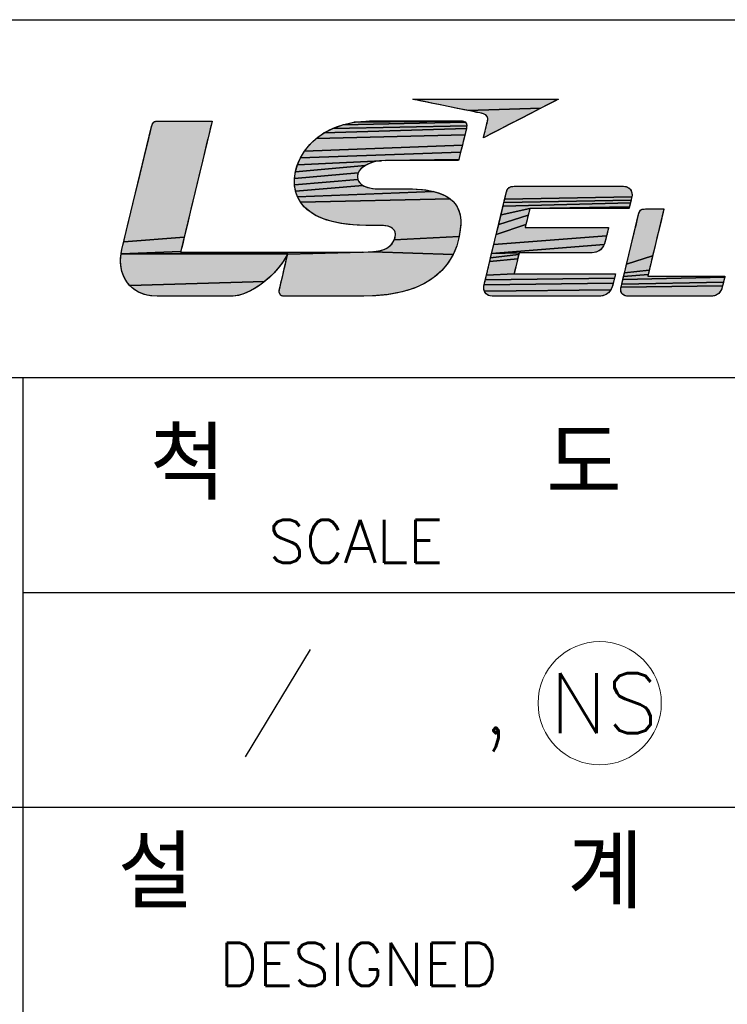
# Model space of a CAD drawing. Header units: inches. Extents: x 749 to 1245, y 24 to 374.
# Tile 75 of 145: x 1045 to 1069, y 54 to 86. Entities that reach past the tile are written whole.
import ezdxf

# ---------------------------------------------------------------- set-up
doc = ezdxf.new("R2010")
doc.units = ezdxf.units.IN
doc.header["$LTSCALE"] = 5
doc.header["$MEASUREMENT"] = 0
doc.layers.get('0').update_dxf_attribs({"linetype": 'CONTINUOUS'})
doc.layers.add('AM_0', color=7, linetype='CONTINUOUS', lineweight=30)
doc.layers.add('AM_6_Text', color=7, linetype='CONTINUOUS', lineweight=20)
doc.styles.add('WHGTXT', font='simplex', dxfattribs={"bigfont": 'whgtxt'})

# ---------------------------------------------------------------- blocks, each defined once
blk = doc.blocks.new('LS_ELECTRIC_BL0', base_point=(270.967, 48.276))
at = {"linetype": 'Continuous', "true_color": 0xe5003e}
for points in [[(265.936, 51.026), (265.934, 51.024), (265.908, 51.011), (265.856, 50.985), (265.781, 50.946), (265.686, 50.898), (265.574, 50.84), (265.448, 50.775), (263.415, 50.712), (263.299, 50.736), (263.175, 50.761), (262.91, 50.815), (262.641, 50.87), (262.386, 50.922), (262.269, 50.946), (262.164, 50.967), (262.071, 50.986), (261.993, 51.002), (261.934, 51.014), (261.894, 51.022), (261.877, 51.026), (261.879, 51.026), (261.895, 51.026), (261.924, 51.026), (261.966, 51.026), (262.02, 51.026), (262.085, 51.026), (262.161, 51.026), (262.247, 51.026), (262.342, 51.026), (262.445, 51.026), (262.674, 51.026), (262.929, 51.026), (263.203, 51.026), (263.491, 51.026), (264.085, 51.026), (264.38, 51.026), (264.665, 51.026), (264.936, 51.026), (265.186, 51.026), (265.41, 51.026), (265.51, 51.026), (265.601, 51.026), (265.683, 51.026), (265.755, 51.026), (265.816, 51.026), (265.865, 51.026), (265.902, 51.026), (265.926, 51.026)], [(265.448, 50.775), (265.311, 50.705), (265.165, 50.63), (264.861, 50.474), (264.559, 50.319), (264.417, 50.246), (264.283, 50.177), (264.162, 50.115), (264.057, 50.061), (263.97, 50.016), (263.904, 49.982), (263.862, 49.961), (263.848, 49.953), (263.85, 49.963), (263.856, 49.989), (263.866, 50.029), (263.878, 50.079), (263.891, 50.136), (263.906, 50.196), (263.92, 50.256), (263.934, 50.313), (263.946, 50.363), (263.955, 50.403), (263.962, 50.435), (263.965, 50.465), (263.964, 50.494), (263.958, 50.521), (263.947, 50.545), (263.931, 50.568), (263.91, 50.588), (263.882, 50.605), (263.849, 50.62), (263.809, 50.632), (263.786, 50.637), (263.747, 50.645), (263.689, 50.657), (263.612, 50.672), (263.52, 50.691), (263.415, 50.712)]]:
    blk.add_hatch(color=240, dxfattribs=at).paths.add_polyline_path(points)
at = {"linetype": 'Continuous', "true_color": 0x003377}
for points in [[(256.252, 50.417), (256.271, 50.413), (256.263, 50.378), (256.246, 50.307), (256.221, 50.205), (256.19, 50.074), (256.153, 49.918), (256.11, 49.741), (256.013, 49.335), (255.905, 48.883), (255.793, 48.415), (255.683, 47.956), (255.582, 47.535), (255.497, 47.178), (253.806, 47.047), (253.836, 47.173), (253.913, 47.491), (254.006, 47.875), (254.109, 48.3), (254.216, 48.739), (254.319, 49.168), (254.414, 49.559), (254.494, 49.888), (254.526, 50.021), (254.552, 50.128), (254.571, 50.207), (254.583, 50.254), (254.59, 50.284), (254.598, 50.311), (254.607, 50.334), (254.617, 50.354), (254.628, 50.37), (254.64, 50.384), (254.654, 50.395), (254.669, 50.403), (254.687, 50.409), (254.706, 50.413), (254.728, 50.416), (254.752, 50.417), (254.78, 50.417), (254.862, 50.417), (254.988, 50.417), (255.148, 50.417), (255.331, 50.417), (255.524, 50.417), (255.716, 50.417), (255.897, 50.417), (256.054, 50.417), (256.176, 50.417)], [(263.376, 50.319), (263.379, 50.288), (259.639, 50.214), (259.917, 50.316), (263.345, 50.385), (263.359, 50.367), (263.37, 50.345)], [(263.326, 50.399), (263.345, 50.385), (259.917, 50.316), (260.23, 50.386), (263.278, 50.416), (263.304, 50.409)], [(263.214, 50.421), (263.248, 50.42), (263.278, 50.416), (260.23, 50.386), (260.577, 50.419), (260.67, 50.421), (260.694, 50.421), (260.717, 50.421), (260.765, 50.421), (260.835, 50.421), (261.031, 50.421), (261.287, 50.421), (261.584, 50.421), (261.903, 50.421), (262.225, 50.421), (262.53, 50.421), (262.801, 50.421), (263.018, 50.421), (263.162, 50.421), (263.201, 50.421)], [(263.347, 50.109), (263.329, 50.033), (259.182, 49.933), (259.394, 50.085), (263.371, 50.21), (263.361, 50.165)], [(263.377, 50.252), (263.371, 50.21), (259.394, 50.085), (259.639, 50.214), (263.379, 50.288)], [(263.307, 49.945), (263.283, 49.847), (263.257, 49.745), (258.855, 49.58), (259.002, 49.763), (259.182, 49.933), (263.329, 50.033)], [(263.17, 49.392), (263.157, 49.342), (261.11, 49.314), (261.005, 49.31), (258.653, 49.193), (258.738, 49.388), (263.208, 49.548), (263.187, 49.462)], [(263.232, 49.644), (263.208, 49.548), (258.738, 49.388), (258.855, 49.58), (263.257, 49.745)], [(260.619, 49.215), (260.544, 49.175), (258.598, 48.999), (258.653, 49.193), (261.005, 49.31), (260.897, 49.298), (260.797, 49.277), (260.704, 49.25)], [(261.11, 49.314), (263.157, 49.342), (263.151, 49.316), (263.133, 49.314), (263.043, 49.314), (262.888, 49.314), (262.684, 49.314), (262.446, 49.314), (262.189, 49.314), (261.928, 49.314), (261.679, 49.314), (261.458, 49.314), (261.279, 49.314), (261.158, 49.314)], [(260.38, 49.026), (260.35, 48.968), (258.572, 48.811), (258.598, 48.999), (260.544, 49.175), (260.478, 49.13), (260.424, 49.08)], [(260.328, 48.847), (260.338, 48.789), (258.575, 48.632), (258.572, 48.811), (260.35, 48.968), (260.332, 48.909)], [(260.433, 48.653), (260.484, 48.619), (258.603, 48.462), (258.575, 48.632), (260.338, 48.789), (260.359, 48.738), (260.392, 48.693)], [(262.239, 48.493), (262.449, 48.454), (258.659, 48.3), (258.603, 48.462), (260.484, 48.619), (260.541, 48.59), (260.605, 48.567), (260.674, 48.549), (260.746, 48.535), (260.821, 48.526), (260.897, 48.522), (260.932, 48.522), (260.937, 48.522), (260.972, 48.522), (261.034, 48.522), (261.117, 48.522), (261.214, 48.522), (261.319, 48.522), (261.426, 48.522), (261.529, 48.522), (261.621, 48.522), (261.696, 48.522), (261.747, 48.522), (261.769, 48.522), (261.77, 48.522), (261.801, 48.522), (261.869, 48.521), (262, 48.516)], [(262.786, 48.33), (262.915, 48.247), (258.742, 48.15), (258.659, 48.3), (262.449, 48.454), (262.631, 48.399)], [(267.756, 48.595), (267.793, 48.593), (267.829, 48.586), (267.863, 48.574), (267.895, 48.557), (267.924, 48.535), (267.948, 48.508), (267.969, 48.476), (267.983, 48.44), (267.992, 48.398), (267.994, 48.351), (267.987, 48.3), (264.441, 48.234), (264.458, 48.308), (264.472, 48.363), (264.48, 48.397), (264.483, 48.409), (264.492, 48.444), (264.502, 48.475), (264.513, 48.502), (264.526, 48.525), (264.541, 48.544), (264.558, 48.56), (264.579, 48.573), (264.603, 48.582), (264.632, 48.589), (264.665, 48.593), (264.703, 48.595), (264.74, 48.595), (264.788, 48.595), (264.865, 48.595), (264.967, 48.595), (265.091, 48.595), (265.235, 48.595), (265.395, 48.595), (265.569, 48.595), (265.753, 48.595), (266.141, 48.595), (266.535, 48.595), (266.911, 48.595), (267.084, 48.595), (267.245, 48.595), (267.388, 48.595), (267.513, 48.595), (267.615, 48.595), (267.691, 48.595), (267.739, 48.595)], [(263.02, 48.15), (263.101, 48.041), (263.159, 47.92), (263.196, 47.787), (263.212, 47.644), (263.213, 47.568), (263.208, 47.469), (263.17, 47.197), (261.359, 47.102), (261.37, 47.133), (261.38, 47.164), (261.386, 47.196), (261.389, 47.227), (261.388, 47.267), (261.379, 47.315), (261.364, 47.357), (261.34, 47.392), (261.31, 47.421), (261.272, 47.445), (261.228, 47.464), (261.177, 47.479), (261.119, 47.49), (261.054, 47.497), (260.983, 47.501), (260.905, 47.503), (260.882, 47.503), (260.867, 47.503), (260.843, 47.503), (260.813, 47.503), (260.778, 47.503), (260.74, 47.503), (260.702, 47.504), (260.666, 47.504), (260.635, 47.504), (260.61, 47.504), (260.593, 47.504), (260.589, 47.504), (260.588, 47.504), (260.588, 47.504), (260.562, 47.504), (260.211, 47.517), (259.897, 47.553), (259.621, 47.609), (259.379, 47.684), (259.172, 47.777), (258.997, 47.887), (258.854, 48.012), (258.742, 48.15), (262.915, 48.247)], [(267.956, 48.171), (267.947, 48.133), (264.394, 48.042), (264.419, 48.145), (267.965, 48.206)], [(267.972, 48.236), (267.965, 48.206), (264.419, 48.145), (264.441, 48.234), (267.987, 48.3), (267.981, 48.272), (267.981, 48.27), (267.978, 48.258)], [(265.11, 47.856), (265.095, 47.793), (264.272, 47.532), (264.337, 47.802), (265.139, 47.974), (265.138, 47.971), (265.133, 47.949), (265.123, 47.909)], [(267.928, 48.057), (267.92, 48.024), (265.139, 47.974), (264.337, 47.802), (264.394, 48.042), (267.947, 48.133), (267.937, 48.094)], [(265.139, 47.974), (267.92, 48.024), (267.914, 47.998), (267.91, 47.981), (267.908, 47.974), (267.893, 47.974), (267.849, 47.974), (267.779, 47.974), (267.686, 47.974), (267.572, 47.974), (267.441, 47.974), (267.295, 47.974), (267.136, 47.974), (266.793, 47.974), (266.433, 47.974), (266.079, 47.974), (265.752, 47.974), (265.606, 47.974), (265.474, 47.974), (265.361, 47.974), (265.268, 47.974), (265.198, 47.974), (265.154, 47.974)], [(268.885, 47.962), (268.882, 47.951), (268.874, 47.918), (268.862, 47.867), (268.845, 47.799), (268.825, 47.715), (268.802, 47.62), (268.777, 47.513), (268.749, 47.398), (268.69, 47.152), (268.628, 46.897), (268.569, 46.65), (267.84, 46.417), (267.903, 46.679), (267.969, 46.951), (268.032, 47.214), (268.062, 47.336), (268.089, 47.449), (268.114, 47.551), (268.135, 47.64), (268.152, 47.713), (268.166, 47.768), (268.174, 47.802), (268.177, 47.814), (268.184, 47.843), (268.193, 47.869), (268.202, 47.891), (268.213, 47.909), (268.226, 47.924), (268.241, 47.937), (268.259, 47.946), (268.28, 47.953), (268.305, 47.958), (268.334, 47.961), (268.368, 47.962), (268.38, 47.962), (268.413, 47.962), (268.462, 47.962), (268.523, 47.962), (268.591, 47.962), (268.661, 47.962), (268.729, 47.962), (268.79, 47.962), (268.839, 47.962), (268.872, 47.962)], [(265.046, 47.589), (265.032, 47.53), (264.204, 47.249), (264.272, 47.532), (265.095, 47.793), (265.079, 47.725), (265.062, 47.655)], [(267.295, 47.262), (267.282, 47.213), (264.137, 46.971), (264.204, 47.249), (265.032, 47.53), (265.021, 47.483), (265.013, 47.452), (265.01, 47.44), (265.023, 47.44), (265.06, 47.44), (265.119, 47.44), (265.197, 47.44), (265.292, 47.44), (265.403, 47.44), (265.526, 47.44), (265.659, 47.44), (265.948, 47.44), (266.25, 47.44), (266.548, 47.44), (266.822, 47.44), (266.945, 47.44), (267.056, 47.44), (267.151, 47.44), (267.229, 47.44), (267.288, 47.44), (267.325, 47.44), (267.338, 47.44), (267.337, 47.438), (267.333, 47.423), (267.327, 47.394), (267.317, 47.356), (267.306, 47.311)], [(255.497, 47.178), (255.462, 47.033), (255.434, 46.915), (255.412, 46.826), (255.399, 46.771), (253.731, 46.707), (253.745, 46.794), (253.754, 46.833), (253.755, 46.839), (253.764, 46.876), (253.781, 46.947), (253.806, 47.047)], [(261.359, 47.102), (263.17, 47.197), (263.101, 46.935), (262.999, 46.688), (260.747, 46.769), (260.85, 46.78), (260.936, 46.793), (261.01, 46.81), (261.073, 46.832), (261.129, 46.858), (261.181, 46.889), (261.227, 46.923), (261.249, 46.942), (261.271, 46.964), (261.291, 46.988), (261.31, 47.014), (261.328, 47.042), (261.344, 47.072)], [(267.231, 47.014), (267.214, 46.97), (264.075, 46.714), (264.137, 46.971), (267.282, 47.213), (267.271, 47.165), (267.261, 47.123), (267.253, 47.089), (267.247, 47.067), (267.245, 47.059)], [(258.377, 46.707), (258.377, 46.707), (253.731, 46.707), (255.399, 46.771), (255.395, 46.753), (255.421, 46.753), (255.492, 46.753), (255.604, 46.753), (255.754, 46.753), (255.936, 46.753), (256.146, 46.753), (256.381, 46.753), (256.905, 46.753), (257.475, 46.753), (258.055, 46.753), (258.613, 46.753), (259.114, 46.753), (259.332, 46.753), (259.523, 46.753), (259.683, 46.753), (259.808, 46.753), (259.892, 46.753), (259.933, 46.753), (259.954, 46.753), (260.011, 46.753), (260.12, 46.753), (260.315, 46.754), (260.483, 46.757), (258.383, 46.699), (258.384, 46.703), (258.384, 46.703), (258.384, 46.703), (258.384, 46.703), (258.384, 46.703), (258.384, 46.703), (258.384, 46.703), (258.384, 46.703), (258.384, 46.703), (258.384, 46.703), (258.384, 46.703), (258.384, 46.703), (258.383, 46.705), (258.383, 46.707), (258.382, 46.708), (258.381, 46.709), (258.38, 46.709), (258.379, 46.709), (258.379, 46.708), (258.378, 46.708)], [(258.383, 46.699), (260.483, 46.757), (260.626, 46.762), (260.747, 46.769), (262.999, 46.688), (262.861, 46.457), (262.685, 46.245), (262.471, 46.056), (262.216, 45.891), (261.918, 45.753), (261.575, 45.646), (261.186, 45.571), (260.749, 45.532), (260.512, 45.527), (260.493, 45.527), (260.405, 45.527), (260.244, 45.527), (260.026, 45.527), (259.768, 45.527), (259.488, 45.527), (259.201, 45.527), (258.925, 45.527), (258.677, 45.527), (258.473, 45.527), (258.33, 45.527), (258.265, 45.527), (258.249, 45.528), (258.231, 45.531), (258.214, 45.537), (258.198, 45.545), (258.183, 45.557), (258.17, 45.571), (258.16, 45.589), (258.151, 45.61), (258.146, 45.634), (258.145, 45.662), (258.147, 45.694), (258.154, 45.728), (258.164, 45.771), (258.178, 45.833), (258.197, 45.913), (258.219, 46.005), (258.243, 46.106), (258.267, 46.211), (258.293, 46.317), (258.317, 46.42), (258.34, 46.516), (258.36, 46.601), (258.376, 46.671)], [(264.84, 46.735), (264.075, 46.714), (267.214, 46.97), (267.194, 46.929), (267.17, 46.891), (267.142, 46.855), (267.111, 46.823), (267.075, 46.796), (267.034, 46.772), (266.989, 46.754), (266.938, 46.742), (266.882, 46.735), (266.852, 46.735), (266.841, 46.735), (266.809, 46.735), (266.759, 46.735), (266.691, 46.735), (266.608, 46.735), (266.513, 46.735), (266.407, 46.735), (266.169, 46.735), (265.912, 46.735), (265.651, 46.735), (265.401, 46.735), (265.18, 46.735), (265.084, 46.735), (265.002, 46.735), (264.934, 46.735), (264.883, 46.735), (264.851, 46.735)], [(258.312, 46.587), (258.224, 46.449), (258.12, 46.313), (258.003, 46.181), (257.876, 46.054), (257.739, 45.936), (253.974, 45.82), (253.881, 45.938), (253.808, 46.071), (253.757, 46.216), (253.726, 46.372), (253.717, 46.536), (253.731, 46.707), (258.377, 46.707), (258.376, 46.706), (258.376, 46.706), (258.373, 46.7), (258.37, 46.694), (258.367, 46.688), (258.364, 46.683), (258.361, 46.677), (258.358, 46.671), (258.355, 46.665), (258.352, 46.659), (258.348, 46.653), (258.345, 46.646), (258.341, 46.639), (258.339, 46.635), (258.331, 46.621)], [(264.783, 46.498), (264.765, 46.422), (264.747, 46.346), (264.73, 46.277), (264.716, 46.218), (264.706, 46.174), (264.7, 46.15), (263.931, 46.116), (263.94, 46.156), (263.949, 46.19), (263.955, 46.216), (263.958, 46.23), (263.959, 46.232), (263.962, 46.244), (263.97, 46.278), (263.983, 46.333), (264.001, 46.406), (264.022, 46.496), (264.801, 46.571)], [(264.817, 46.636), (264.801, 46.571), (264.022, 46.496), (264.047, 46.599), (264.829, 46.687)], [(264.837, 46.722), (264.829, 46.687), (264.047, 46.599), (264.075, 46.714), (264.84, 46.735)], [(268.516, 46.429), (268.493, 46.334), (268.473, 46.25), (267.783, 46.181), (267.811, 46.294), (267.84, 46.417), (268.569, 46.65), (268.541, 46.536)], [(268.456, 46.182), (268.444, 46.131), (267.759, 46.079), (267.783, 46.181), (268.473, 46.25)], [(267.494, 45.989), (267.484, 45.951), (267.476, 45.916), (267.469, 45.886), (263.864, 45.84), (263.876, 45.89), (263.878, 45.898), (263.882, 45.918), (263.89, 45.948), (263.899, 45.985), (267.503, 46.027)], [(267.527, 46.123), (267.52, 46.097), (267.512, 46.064), (267.503, 46.027), (263.899, 45.985), (263.909, 46.028), (263.92, 46.072), (263.931, 46.116), (264.7, 46.15), (264.699, 46.147), (264.715, 46.147), (264.76, 46.147), (264.831, 46.147), (264.926, 46.147), (265.043, 46.147), (265.177, 46.147), (265.327, 46.147), (265.661, 46.147), (266.023, 46.147), (266.391, 46.147), (266.743, 46.147), (266.905, 46.147), (267.055, 46.147), (267.189, 46.147), (267.305, 46.147), (267.4, 46.147), (267.472, 46.147), (267.517, 46.147), (267.532, 46.147), (267.531, 46.141)], [(270.563, 45.996), (270.553, 45.956), (270.543, 45.915), (267.707, 45.863), (267.72, 45.917), (267.737, 45.99), (270.579, 46.061), (270.572, 46.032)], [(270.583, 46.08), (270.579, 46.061), (267.737, 45.99), (267.759, 46.079), (268.444, 46.131), (268.436, 46.098), (268.433, 46.087), (268.446, 46.087), (268.483, 46.087), (268.542, 46.087), (268.621, 46.087), (268.716, 46.087), (268.826, 46.087), (268.948, 46.087), (269.08, 46.087), (269.363, 46.087), (269.656, 46.087), (269.938, 46.087), (270.07, 46.087), (270.192, 46.087), (270.302, 46.087), (270.398, 46.087), (270.476, 46.087), (270.535, 46.087), (270.572, 46.087), (270.585, 46.087)], [(257.597, 45.828), (257.45, 45.733), (257.301, 45.653), (257.152, 45.59), (257.006, 45.548), (256.865, 45.527), (256.817, 45.526), (256.799, 45.526), (256.705, 45.526), (256.545, 45.526), (256.335, 45.526), (256.09, 45.526), (255.828, 45.526), (255.562, 45.526), (255.308, 45.526), (255.084, 45.526), (254.903, 45.526), (254.781, 45.526), (254.736, 45.526), (254.55, 45.538), (254.376, 45.576), (254.222, 45.637), (254.088, 45.719), (253.974, 45.82), (257.739, 45.936)], [(267.46, 45.85), (267.453, 45.827), (267.438, 45.783), (267.419, 45.741), (267.397, 45.701), (263.872, 45.662), (263.861, 45.702), (263.857, 45.745), (263.858, 45.792), (263.864, 45.84), (267.469, 45.886), (267.463, 45.864), (267.46, 45.852)], [(267.371, 45.664), (267.342, 45.63), (267.308, 45.6), (267.27, 45.575), (267.227, 45.554), (267.179, 45.539), (267.126, 45.529), (267.067, 45.526), (267.051, 45.526), (267.004, 45.526), (266.93, 45.526), (266.831, 45.526), (266.71, 45.526), (266.57, 45.526), (266.414, 45.526), (266.245, 45.526), (265.88, 45.526), (265.498, 45.526), (265.121, 45.526), (264.773, 45.526), (264.617, 45.526), (264.478, 45.526), (264.357, 45.526), (264.258, 45.526), (264.183, 45.526), (264.137, 45.526), (264.121, 45.526), (264.089, 45.527), (264.033, 45.534), (263.985, 45.548), (263.946, 45.569), (263.914, 45.595), (263.89, 45.626), (263.872, 45.662), (267.397, 45.701)], [(270.512, 45.784), (270.5, 45.747), (270.486, 45.711), (270.469, 45.677), (270.448, 45.646), (270.425, 45.617), (270.398, 45.591), (270.367, 45.569), (270.332, 45.551), (270.292, 45.538), (270.249, 45.53), (270.2, 45.527), (270.186, 45.527), (270.146, 45.527), (270.083, 45.527), (269.999, 45.527), (269.896, 45.527), (269.778, 45.527), (269.647, 45.527), (269.506, 45.527), (269.202, 45.527), (268.888, 45.527), (268.584, 45.527), (268.442, 45.527), (268.311, 45.527), (268.193, 45.527), (268.091, 45.527), (268.007, 45.527), (267.943, 45.527), (267.903, 45.527), (267.89, 45.527), (267.839, 45.53), (267.797, 45.54), (267.762, 45.555), (267.733, 45.575), (267.711, 45.6), (267.695, 45.629), (267.685, 45.661), (267.681, 45.697), (267.681, 45.735), (267.686, 45.775), (270.518, 45.811), (270.513, 45.791)], [(270.534, 45.875), (270.525, 45.84), (270.518, 45.811), (267.686, 45.775), (267.695, 45.816), (267.698, 45.828), (267.707, 45.863), (270.543, 45.915)]]:
    blk.add_hatch(color=156, dxfattribs=at).paths.add_polyline_path(points)
at = {"color": 240, "linetype": 'Continuous', "true_color": 0xe5003e}
for points in [[(265.936, 51.026), (265.934, 51.024), (265.908, 51.011), (265.856, 50.985), (265.781, 50.946), (265.686, 50.898), (265.574, 50.84), (265.448, 50.775), (263.415, 50.712), (263.299, 50.736), (263.175, 50.761), (262.91, 50.815), (262.641, 50.87), (262.386, 50.922), (262.269, 50.946), (262.164, 50.967), (262.071, 50.986), (261.993, 51.002), (261.934, 51.014), (261.894, 51.022), (261.877, 51.026), (261.879, 51.026), (261.895, 51.026), (261.924, 51.026), (261.966, 51.026), (262.02, 51.026), (262.085, 51.026), (262.161, 51.026), (262.247, 51.026), (262.342, 51.026), (262.445, 51.026), (262.674, 51.026), (262.929, 51.026), (263.203, 51.026), (263.491, 51.026), (264.085, 51.026), (264.38, 51.026), (264.665, 51.026), (264.936, 51.026), (265.186, 51.026), (265.41, 51.026), (265.51, 51.026), (265.601, 51.026), (265.683, 51.026), (265.755, 51.026), (265.816, 51.026), (265.865, 51.026), (265.902, 51.026), (265.926, 51.026), (265.936, 51.026)], [(265.448, 50.775), (265.311, 50.705), (265.165, 50.63), (264.861, 50.474), (264.559, 50.319), (264.417, 50.246), (264.283, 50.177), (264.162, 50.115), (264.057, 50.061), (263.97, 50.016), (263.904, 49.982), (263.862, 49.961), (263.848, 49.953), (263.85, 49.963), (263.856, 49.989), (263.866, 50.029), (263.878, 50.079), (263.891, 50.136), (263.906, 50.196), (263.92, 50.256), (263.934, 50.313), (263.946, 50.363), (263.955, 50.403), (263.962, 50.435), (263.965, 50.465), (263.964, 50.494), (263.958, 50.521), (263.947, 50.545), (263.931, 50.568), (263.91, 50.588), (263.882, 50.605), (263.849, 50.62), (263.809, 50.632), (263.786, 50.637), (263.747, 50.645), (263.689, 50.657), (263.612, 50.672), (263.52, 50.691), (263.415, 50.712), (265.448, 50.775)]]:
    blk.add_lwpolyline(points, dxfattribs=at)
at = {"color": 156, "linetype": 'Continuous', "true_color": 0x003377}
for points in [[(256.252, 50.417), (256.271, 50.413), (256.263, 50.378), (256.246, 50.307), (256.221, 50.205), (256.19, 50.074), (256.153, 49.918), (256.11, 49.741), (256.013, 49.335), (255.905, 48.883), (255.793, 48.415), (255.683, 47.956), (255.582, 47.535), (255.497, 47.178), (253.806, 47.047), (253.836, 47.173), (253.913, 47.491), (254.006, 47.875), (254.109, 48.3), (254.216, 48.739), (254.319, 49.168), (254.414, 49.559), (254.494, 49.888), (254.526, 50.021), (254.552, 50.128), (254.571, 50.207), (254.583, 50.254), (254.59, 50.284), (254.598, 50.311), (254.607, 50.334), (254.617, 50.354), (254.628, 50.37), (254.64, 50.384), (254.654, 50.395), (254.669, 50.403), (254.687, 50.409), (254.706, 50.413), (254.728, 50.416), (254.752, 50.417), (254.78, 50.417), (254.862, 50.417), (254.988, 50.417), (255.148, 50.417), (255.331, 50.417), (255.524, 50.417), (255.716, 50.417), (255.897, 50.417), (256.054, 50.417), (256.176, 50.417), (256.252, 50.417)], [(263.376, 50.319), (263.379, 50.288), (259.639, 50.214), (259.917, 50.316), (263.345, 50.385), (263.359, 50.367), (263.37, 50.345), (263.376, 50.319)], [(263.326, 50.399), (263.345, 50.385), (259.917, 50.316), (260.23, 50.386), (263.278, 50.416), (263.304, 50.409), (263.326, 50.399)], [(263.214, 50.421), (263.248, 50.42), (263.278, 50.416), (260.23, 50.386), (260.577, 50.419), (260.67, 50.421), (260.694, 50.421), (260.717, 50.421), (260.765, 50.421), (260.835, 50.421), (261.031, 50.421), (261.287, 50.421), (261.584, 50.421), (261.903, 50.421), (262.225, 50.421), (262.53, 50.421), (262.801, 50.421), (263.018, 50.421), (263.162, 50.421), (263.201, 50.421), (263.214, 50.421)], [(263.347, 50.109), (263.329, 50.033), (259.182, 49.933), (259.394, 50.085), (263.371, 50.21), (263.361, 50.165), (263.347, 50.109)], [(263.377, 50.252), (263.371, 50.21), (259.394, 50.085), (259.639, 50.214), (263.379, 50.288), (263.377, 50.252)], [(263.307, 49.945), (263.283, 49.847), (263.257, 49.745), (258.855, 49.58), (259.002, 49.763), (259.182, 49.933), (263.329, 50.033), (263.307, 49.945)], [(263.17, 49.392), (263.157, 49.342), (261.11, 49.314), (261.005, 49.31), (258.653, 49.193), (258.738, 49.388), (263.208, 49.548), (263.187, 49.462), (263.17, 49.392)], [(263.232, 49.644), (263.208, 49.548), (258.738, 49.388), (258.855, 49.58), (263.257, 49.745), (263.232, 49.644)], [(260.619, 49.215), (260.544, 49.175), (258.598, 48.999), (258.653, 49.193), (261.005, 49.31), (260.897, 49.298), (260.797, 49.277), (260.704, 49.25), (260.619, 49.215)], [(261.11, 49.314), (263.157, 49.342), (263.151, 49.316), (263.133, 49.314), (263.043, 49.314), (262.888, 49.314), (262.684, 49.314), (262.446, 49.314), (262.189, 49.314), (261.928, 49.314), (261.679, 49.314), (261.458, 49.314), (261.279, 49.314), (261.158, 49.314), (261.11, 49.314)], [(260.38, 49.026), (260.35, 48.968), (258.572, 48.811), (258.598, 48.999), (260.544, 49.175), (260.478, 49.13), (260.424, 49.08), (260.38, 49.026)], [(260.328, 48.847), (260.338, 48.789), (258.575, 48.632), (258.572, 48.811), (260.35, 48.968), (260.332, 48.909), (260.328, 48.847)], [(260.433, 48.653), (260.484, 48.619), (258.603, 48.462), (258.575, 48.632), (260.338, 48.789), (260.359, 48.738), (260.392, 48.693), (260.433, 48.653)], [(262.239, 48.493), (262.449, 48.454), (258.659, 48.3), (258.603, 48.462), (260.484, 48.619), (260.541, 48.59), (260.605, 48.567), (260.674, 48.549), (260.746, 48.535), (260.821, 48.526), (260.897, 48.522), (260.932, 48.522), (260.937, 48.522), (260.972, 48.522), (261.034, 48.522), (261.117, 48.522), (261.214, 48.522), (261.319, 48.522), (261.426, 48.522), (261.529, 48.522), (261.621, 48.522), (261.696, 48.522), (261.747, 48.522), (261.769, 48.522), (261.77, 48.522), (261.801, 48.522), (261.869, 48.521), (262, 48.516), (262.239, 48.493)], [(262.786, 48.33), (262.915, 48.247), (258.742, 48.15), (258.659, 48.3), (262.449, 48.454), (262.631, 48.399), (262.786, 48.33)], [(267.756, 48.595), (267.793, 48.593), (267.829, 48.586), (267.863, 48.574), (267.895, 48.557), (267.924, 48.535), (267.948, 48.508), (267.969, 48.476), (267.983, 48.44), (267.992, 48.398), (267.994, 48.351), (267.987, 48.3), (264.441, 48.234), (264.458, 48.308), (264.472, 48.363), (264.48, 48.397), (264.483, 48.409), (264.492, 48.444), (264.502, 48.475), (264.513, 48.502), (264.526, 48.525), (264.541, 48.544), (264.558, 48.56), (264.579, 48.573), (264.603, 48.582), (264.632, 48.589), (264.665, 48.593), (264.703, 48.595), (264.74, 48.595), (264.788, 48.595), (264.865, 48.595), (264.967, 48.595), (265.091, 48.595), (265.235, 48.595), (265.395, 48.595), (265.569, 48.595), (265.753, 48.595), (266.141, 48.595), (266.535, 48.595), (266.911, 48.595), (267.084, 48.595), (267.245, 48.595), (267.388, 48.595), (267.513, 48.595), (267.615, 48.595), (267.691, 48.595), (267.739, 48.595), (267.756, 48.595)], [(263.02, 48.15), (263.101, 48.041), (263.159, 47.92), (263.196, 47.787), (263.212, 47.644), (263.213, 47.568), (263.208, 47.469), (263.17, 47.197), (261.359, 47.102), (261.37, 47.133), (261.38, 47.164), (261.386, 47.196), (261.389, 47.227), (261.388, 47.267), (261.379, 47.315), (261.364, 47.357), (261.34, 47.392), (261.31, 47.421), (261.272, 47.445), (261.228, 47.464), (261.177, 47.479), (261.119, 47.49), (261.054, 47.497), (260.983, 47.501), (260.905, 47.503), (260.882, 47.503), (260.867, 47.503), (260.843, 47.503), (260.813, 47.503), (260.778, 47.503), (260.74, 47.503), (260.702, 47.504), (260.666, 47.504), (260.635, 47.504), (260.61, 47.504), (260.593, 47.504), (260.589, 47.504), (260.588, 47.504), (260.588, 47.504), (260.562, 47.504), (260.211, 47.517), (259.897, 47.553), (259.621, 47.609), (259.379, 47.684), (259.172, 47.777), (258.997, 47.887), (258.854, 48.012), (258.742, 48.15), (262.915, 48.247), (263.02, 48.15)], [(267.956, 48.171), (267.947, 48.133), (264.394, 48.042), (264.419, 48.145), (267.965, 48.206), (267.956, 48.171)], [(267.972, 48.236), (267.965, 48.206), (264.419, 48.145), (264.441, 48.234), (267.987, 48.3), (267.981, 48.272), (267.981, 48.27), (267.978, 48.258), (267.972, 48.236)], [(265.11, 47.856), (265.095, 47.793), (264.272, 47.532), (264.337, 47.802), (265.139, 47.974), (265.138, 47.971), (265.133, 47.949), (265.123, 47.909), (265.11, 47.856)], [(267.928, 48.057), (267.92, 48.024), (265.139, 47.974), (264.337, 47.802), (264.394, 48.042), (267.947, 48.133), (267.937, 48.094), (267.928, 48.057)], [(265.139, 47.974), (267.92, 48.024), (267.914, 47.998), (267.91, 47.981), (267.908, 47.974), (267.893, 47.974), (267.849, 47.974), (267.779, 47.974), (267.686, 47.974), (267.572, 47.974), (267.441, 47.974), (267.295, 47.974), (267.136, 47.974), (266.793, 47.974), (266.433, 47.974), (266.079, 47.974), (265.752, 47.974), (265.606, 47.974), (265.474, 47.974), (265.361, 47.974), (265.268, 47.974), (265.198, 47.974), (265.154, 47.974), (265.139, 47.974)], [(268.885, 47.962), (268.882, 47.951), (268.874, 47.918), (268.862, 47.867), (268.845, 47.799), (268.825, 47.715), (268.802, 47.62), (268.777, 47.513), (268.749, 47.398), (268.69, 47.152), (268.628, 46.897), (268.569, 46.65), (267.84, 46.417), (267.903, 46.679), (267.969, 46.951), (268.032, 47.214), (268.062, 47.336), (268.089, 47.449), (268.114, 47.551), (268.135, 47.64), (268.152, 47.713), (268.166, 47.768), (268.174, 47.802), (268.177, 47.814), (268.184, 47.843), (268.193, 47.869), (268.202, 47.891), (268.213, 47.909), (268.226, 47.924), (268.241, 47.937), (268.259, 47.946), (268.28, 47.953), (268.305, 47.958), (268.334, 47.961), (268.368, 47.962), (268.38, 47.962), (268.413, 47.962), (268.462, 47.962), (268.523, 47.962), (268.591, 47.962), (268.661, 47.962), (268.729, 47.962), (268.79, 47.962), (268.839, 47.962), (268.872, 47.962), (268.885, 47.962)], [(265.046, 47.589), (265.032, 47.53), (264.204, 47.249), (264.272, 47.532), (265.095, 47.793), (265.079, 47.725), (265.062, 47.655), (265.046, 47.589)], [(267.295, 47.262), (267.282, 47.213), (264.137, 46.971), (264.204, 47.249), (265.032, 47.53), (265.021, 47.483), (265.013, 47.452), (265.01, 47.44), (265.023, 47.44), (265.06, 47.44), (265.119, 47.44), (265.197, 47.44), (265.292, 47.44), (265.403, 47.44), (265.526, 47.44), (265.659, 47.44), (265.948, 47.44), (266.25, 47.44), (266.548, 47.44), (266.822, 47.44), (266.945, 47.44), (267.056, 47.44), (267.151, 47.44), (267.229, 47.44), (267.288, 47.44), (267.325, 47.44), (267.338, 47.44), (267.337, 47.438), (267.333, 47.423), (267.327, 47.394), (267.317, 47.356), (267.306, 47.311), (267.295, 47.262)], [(255.497, 47.178), (255.462, 47.033), (255.434, 46.915), (255.412, 46.826), (255.399, 46.771), (253.731, 46.707), (253.745, 46.794), (253.754, 46.833), (253.755, 46.839), (253.764, 46.876), (253.781, 46.947), (253.806, 47.047), (255.497, 47.178)], [(261.359, 47.102), (263.17, 47.197), (263.101, 46.935), (262.999, 46.688), (260.747, 46.769), (260.85, 46.78), (260.936, 46.793), (261.01, 46.81), (261.073, 46.832), (261.129, 46.858), (261.181, 46.889), (261.227, 46.923), (261.249, 46.942), (261.271, 46.964), (261.291, 46.988), (261.31, 47.014), (261.328, 47.042), (261.344, 47.072), (261.359, 47.102)], [(267.231, 47.014), (267.214, 46.97), (264.075, 46.714), (264.137, 46.971), (267.282, 47.213), (267.271, 47.165), (267.261, 47.123), (267.253, 47.089), (267.247, 47.067), (267.245, 47.059), (267.231, 47.014)], [(258.377, 46.707), (258.377, 46.707), (253.731, 46.707), (255.399, 46.771), (255.395, 46.753), (255.421, 46.753), (255.492, 46.753), (255.604, 46.753), (255.754, 46.753), (255.936, 46.753), (256.146, 46.753), (256.381, 46.753), (256.905, 46.753), (257.475, 46.753), (258.055, 46.753), (258.613, 46.753), (259.114, 46.753), (259.332, 46.753), (259.523, 46.753), (259.683, 46.753), (259.808, 46.753), (259.892, 46.753), (259.933, 46.753), (259.954, 46.753), (260.011, 46.753), (260.12, 46.753), (260.315, 46.754), (260.483, 46.757), (258.383, 46.699), (258.384, 46.703), (258.384, 46.703), (258.384, 46.703), (258.384, 46.703), (258.384, 46.703), (258.384, 46.703), (258.384, 46.703), (258.384, 46.703), (258.384, 46.703), (258.384, 46.703), (258.384, 46.703), (258.384, 46.703), (258.383, 46.705), (258.383, 46.707), (258.382, 46.708), (258.381, 46.709), (258.38, 46.709), (258.379, 46.709), (258.379, 46.708), (258.378, 46.708), (258.377, 46.707)], [(258.383, 46.699), (260.483, 46.757), (260.626, 46.762), (260.747, 46.769), (262.999, 46.688), (262.861, 46.457), (262.685, 46.245), (262.471, 46.056), (262.216, 45.891), (261.918, 45.753), (261.575, 45.646), (261.186, 45.571), (260.749, 45.532), (260.512, 45.527), (260.493, 45.527), (260.405, 45.527), (260.244, 45.527), (260.026, 45.527), (259.768, 45.527), (259.488, 45.527), (259.201, 45.527), (258.925, 45.527), (258.677, 45.527), (258.473, 45.527), (258.33, 45.527), (258.265, 45.527), (258.249, 45.528), (258.231, 45.531), (258.214, 45.537), (258.198, 45.545), (258.183, 45.557), (258.17, 45.571), (258.16, 45.589), (258.151, 45.61), (258.146, 45.634), (258.145, 45.662), (258.147, 45.694), (258.154, 45.728), (258.164, 45.771), (258.178, 45.833), (258.197, 45.913), (258.219, 46.005), (258.243, 46.106), (258.267, 46.211), (258.293, 46.317), (258.317, 46.42), (258.34, 46.516), (258.36, 46.601), (258.376, 46.671), (258.383, 46.699)], [(264.84, 46.735), (264.075, 46.714), (267.214, 46.97), (267.194, 46.929), (267.17, 46.891), (267.142, 46.855), (267.111, 46.823), (267.075, 46.796), (267.034, 46.772), (266.989, 46.754), (266.938, 46.742), (266.882, 46.735), (266.852, 46.735), (266.841, 46.735), (266.809, 46.735), (266.759, 46.735), (266.691, 46.735), (266.608, 46.735), (266.513, 46.735), (266.407, 46.735), (266.169, 46.735), (265.912, 46.735), (265.651, 46.735), (265.401, 46.735), (265.18, 46.735), (265.084, 46.735), (265.002, 46.735), (264.934, 46.735), (264.883, 46.735), (264.851, 46.735), (264.84, 46.735)], [(258.312, 46.587), (258.224, 46.449), (258.12, 46.313), (258.003, 46.181), (257.876, 46.054), (257.739, 45.936), (253.974, 45.82), (253.881, 45.938), (253.808, 46.071), (253.757, 46.216), (253.726, 46.372), (253.717, 46.536), (253.731, 46.707), (258.377, 46.707), (258.376, 46.706), (258.376, 46.706), (258.373, 46.7), (258.37, 46.694), (258.367, 46.688), (258.364, 46.683), (258.361, 46.677), (258.358, 46.671), (258.355, 46.665), (258.352, 46.659), (258.348, 46.653), (258.345, 46.646), (258.341, 46.639), (258.339, 46.635), (258.331, 46.621), (258.312, 46.587)], [(264.783, 46.498), (264.765, 46.422), (264.747, 46.346), (264.73, 46.277), (264.716, 46.218), (264.706, 46.174), (264.7, 46.15), (263.931, 46.116), (263.94, 46.156), (263.949, 46.19), (263.955, 46.216), (263.958, 46.23), (263.959, 46.232), (263.962, 46.244), (263.97, 46.278), (263.983, 46.333), (264.001, 46.406), (264.022, 46.496), (264.801, 46.571), (264.783, 46.498)], [(264.817, 46.636), (264.801, 46.571), (264.022, 46.496), (264.047, 46.599), (264.829, 46.687), (264.817, 46.636)], [(264.837, 46.722), (264.829, 46.687), (264.047, 46.599), (264.075, 46.714), (264.84, 46.735), (264.837, 46.722)], [(268.516, 46.429), (268.493, 46.334), (268.473, 46.25), (267.783, 46.181), (267.811, 46.294), (267.84, 46.417), (268.569, 46.65), (268.541, 46.536), (268.516, 46.429)], [(268.456, 46.182), (268.444, 46.131), (267.759, 46.079), (267.783, 46.181), (268.473, 46.25), (268.456, 46.182)], [(267.494, 45.989), (267.484, 45.951), (267.476, 45.916), (267.469, 45.886), (263.864, 45.84), (263.876, 45.89), (263.878, 45.898), (263.882, 45.918), (263.89, 45.948), (263.899, 45.985), (267.503, 46.027), (267.494, 45.989)], [(267.527, 46.123), (267.52, 46.097), (267.512, 46.064), (267.503, 46.027), (263.899, 45.985), (263.909, 46.028), (263.92, 46.072), (263.931, 46.116), (264.7, 46.15), (264.699, 46.147), (264.715, 46.147), (264.76, 46.147), (264.831, 46.147), (264.926, 46.147), (265.043, 46.147), (265.177, 46.147), (265.327, 46.147), (265.661, 46.147), (266.023, 46.147), (266.391, 46.147), (266.743, 46.147), (266.905, 46.147), (267.055, 46.147), (267.189, 46.147), (267.305, 46.147), (267.4, 46.147), (267.472, 46.147), (267.517, 46.147), (267.532, 46.147), (267.531, 46.141), (267.527, 46.123)], [(270.563, 45.996), (270.553, 45.956), (270.543, 45.915), (267.707, 45.863), (267.72, 45.917), (267.737, 45.99), (270.579, 46.061), (270.572, 46.032), (270.563, 45.996)], [(270.583, 46.08), (270.579, 46.061), (267.737, 45.99), (267.759, 46.079), (268.444, 46.131), (268.436, 46.098), (268.433, 46.087), (268.446, 46.087), (268.483, 46.087), (268.542, 46.087), (268.621, 46.087), (268.716, 46.087), (268.826, 46.087), (268.948, 46.087), (269.08, 46.087), (269.363, 46.087), (269.656, 46.087), (269.938, 46.087), (270.07, 46.087), (270.192, 46.087), (270.302, 46.087), (270.398, 46.087), (270.476, 46.087), (270.535, 46.087), (270.572, 46.087), (270.585, 46.087), (270.583, 46.08)], [(257.597, 45.828), (257.45, 45.733), (257.301, 45.653), (257.152, 45.59), (257.006, 45.548), (256.865, 45.527), (256.817, 45.526), (256.799, 45.526), (256.705, 45.526), (256.545, 45.526), (256.335, 45.526), (256.09, 45.526), (255.828, 45.526), (255.562, 45.526), (255.308, 45.526), (255.084, 45.526), (254.903, 45.526), (254.781, 45.526), (254.736, 45.526), (254.55, 45.538), (254.376, 45.576), (254.222, 45.637), (254.088, 45.719), (253.974, 45.82), (257.739, 45.936), (257.597, 45.828)], [(267.46, 45.85), (267.453, 45.827), (267.438, 45.783), (267.419, 45.741), (267.397, 45.701), (263.872, 45.662), (263.861, 45.702), (263.857, 45.745), (263.858, 45.792), (263.864, 45.84), (267.469, 45.886), (267.463, 45.864), (267.46, 45.852), (267.46, 45.85)], [(267.371, 45.664), (267.342, 45.63), (267.308, 45.6), (267.27, 45.575), (267.227, 45.554), (267.179, 45.539), (267.126, 45.529), (267.067, 45.526), (267.051, 45.526), (267.004, 45.526), (266.93, 45.526), (266.831, 45.526), (266.71, 45.526), (266.57, 45.526), (266.414, 45.526), (266.245, 45.526), (265.88, 45.526), (265.498, 45.526), (265.121, 45.526), (264.773, 45.526), (264.617, 45.526), (264.478, 45.526), (264.357, 45.526), (264.258, 45.526), (264.183, 45.526), (264.137, 45.526), (264.121, 45.526), (264.089, 45.527), (264.033, 45.534), (263.985, 45.548), (263.946, 45.569), (263.914, 45.595), (263.89, 45.626), (263.872, 45.662), (267.397, 45.701), (267.371, 45.664)], [(270.512, 45.784), (270.5, 45.747), (270.486, 45.711), (270.469, 45.677), (270.448, 45.646), (270.425, 45.617), (270.398, 45.591), (270.367, 45.569), (270.332, 45.551), (270.292, 45.538), (270.249, 45.53), (270.2, 45.527), (270.186, 45.527), (270.146, 45.527), (270.083, 45.527), (269.999, 45.527), (269.896, 45.527), (269.778, 45.527), (269.647, 45.527), (269.506, 45.527), (269.202, 45.527), (268.888, 45.527), (268.584, 45.527), (268.442, 45.527), (268.311, 45.527), (268.193, 45.527), (268.091, 45.527), (268.007, 45.527), (267.943, 45.527), (267.903, 45.527), (267.89, 45.527), (267.839, 45.53), (267.797, 45.54), (267.762, 45.555), (267.733, 45.575), (267.711, 45.6), (267.695, 45.629), (267.685, 45.661), (267.681, 45.697), (267.681, 45.735), (267.686, 45.775), (270.518, 45.811), (270.513, 45.791), (270.512, 45.784)], [(270.534, 45.875), (270.525, 45.84), (270.518, 45.811), (267.686, 45.775), (267.695, 45.816), (267.698, 45.828), (267.707, 45.863), (270.543, 45.915), (270.534, 45.875)]]:
    blk.add_lwpolyline(points, dxfattribs=at)
at = {"color": 7, "linetype": 'Continuous'}
for points, knots in [([(263.848, 49.953), (263.848, 49.953), (265.936, 51.026), (265.936, 51.026), (265.936, 51.026), (261.877, 51.026), (261.877, 51.026), (261.877, 51.026), (263.634, 50.668), (263.791, 50.636), (263.948, 50.604), (263.984, 50.52), (263.957, 50.409), (263.932, 50.304), (263.848, 49.953), (263.848, 49.953)], [0, 0, 0, 0, 1, 1, 1, 2, 2, 2, 3, 3, 3, 4, 4, 4, 5, 5, 5, 5]), ([(263.214, 50.421), (263.214, 50.421), (260.692, 50.421), (260.692, 50.421), (259.227, 50.421), (258.57, 49.441), (258.57, 48.742), (258.57, 48.043), (259.133, 47.504), (260.588, 47.504), (260.588, 47.504), (260.885, 47.503), (260.885, 47.503), (261.206, 47.503), (261.384, 47.458), (261.389, 47.243), (261.391, 47.125), (261.311, 46.988), (261.224, 46.92), (261.028, 46.769), (260.856, 46.753), (259.936, 46.753), (259.936, 46.753), (255.395, 46.753), (255.395, 46.753), (255.395, 46.753), (256.272, 50.417), (256.272, 50.417), (256.272, 50.417), (254.755, 50.417), (254.755, 50.417), (254.654, 50.417), (254.615, 50.387), (254.586, 50.267), (254.586, 50.267), (253.754, 46.833), (253.754, 46.833), (253.597, 46.15), (253.949, 45.526), (254.735, 45.526), (254.735, 45.526), (256.818, 45.526), (256.818, 45.526), (257.346, 45.526), (258.052, 46.102), (258.338, 46.634), (258.354, 46.664), (258.364, 46.682), (258.376, 46.706), (258.376, 46.706), (258.382, 46.714), (258.384, 46.703), (258.384, 46.703), (258.384, 46.703), (258.384, 46.703), (258.338, 46.512), (258.179, 45.835), (258.153, 45.725), (258.12, 45.582), (258.194, 45.527), (258.263, 45.527), (258.263, 45.527), (260.504, 45.527), (260.504, 45.527), (262.404, 45.527), (263.146, 46.432), (263.211, 47.517), (263.247, 48.128), (262.861, 48.522), (261.77, 48.522), (261.77, 48.522), (260.932, 48.522), (260.932, 48.522), (260.633, 48.522), (260.328, 48.62), (260.328, 48.862), (260.328, 49.104), (260.66, 49.314), (261.11, 49.314), (261.11, 49.314), (263.15, 49.314), (263.15, 49.314), (263.15, 49.314), (263.329, 50.029), (263.364, 50.179), (263.408, 50.366), (263.352, 50.421), (263.214, 50.421)], [0, 0, 0, 0, 1, 1, 1, 2, 2, 2, 3, 3, 3, 4, 4, 4, 5, 5, 5, 6, 6, 6, 7, 7, 7, 8, 8, 8, 9, 9, 9, 10, 10, 10, 11, 11, 11, 12, 12, 12, 13, 13, 13, 14, 14, 14, 15, 15, 15, 16, 16, 16, 17, 17, 17, 18, 18, 18, 19, 19, 19, 20, 20, 20, 21, 21, 21, 22, 22, 22, 23, 23, 23, 24, 24, 24, 25, 25, 25, 26, 26, 26, 27, 27, 27, 28, 28, 28, 29, 29, 29, 29])]:
    blk.add_open_spline(points, degree=3, knots=knots, dxfattribs=at)
at = {"color": 240, "linetype": 'Continuous', "true_color": 0xe5003e}
blk.add_open_spline([(263.848, 49.953), (263.848, 49.953), (265.936, 51.026), (265.936, 51.026), (265.936, 51.026), (261.877, 51.026), (261.877, 51.026), (261.877, 51.026), (263.634, 50.668), (263.791, 50.636), (263.948, 50.604), (263.984, 50.52), (263.957, 50.409), (263.932, 50.304), (263.848, 49.953), (263.848, 49.953)], degree=3, knots=[0, 0, 0, 0, 0.352778, 0.352778, 0.352778, 0.705556, 0.705556, 0.705556, 1.058333, 1.058333, 1.058333, 1.411111, 1.411111, 1.411111, 1.763889, 1.763889, 1.763889, 1.763889], dxfattribs=at)
at = {"color": 156, "linetype": 'Continuous', "true_color": 0x003377}
for points, knots in [([(263.214, 50.421), (263.214, 50.421), (260.692, 50.421), (260.692, 50.421), (259.227, 50.421), (258.57, 49.441), (258.57, 48.742), (258.57, 48.043), (259.133, 47.504), (260.588, 47.504), (260.588, 47.504), (260.885, 47.503), (260.885, 47.503), (261.206, 47.503), (261.384, 47.458), (261.389, 47.243), (261.391, 47.125), (261.311, 46.988), (261.224, 46.92), (261.028, 46.769), (260.856, 46.753), (259.936, 46.753), (259.936, 46.753), (255.395, 46.753), (255.395, 46.753), (255.395, 46.753), (256.272, 50.417), (256.272, 50.417), (256.272, 50.417), (254.755, 50.417), (254.755, 50.417), (254.654, 50.417), (254.615, 50.387), (254.586, 50.267), (254.586, 50.267), (253.754, 46.833), (253.754, 46.833), (253.597, 46.15), (253.949, 45.526), (254.735, 45.526), (254.735, 45.526), (256.818, 45.526), (256.818, 45.526), (257.346, 45.526), (258.052, 46.102), (258.338, 46.634), (258.354, 46.664), (258.364, 46.682), (258.376, 46.706), (258.376, 46.706), (258.382, 46.714), (258.384, 46.703), (258.384, 46.703), (258.384, 46.703), (258.384, 46.703), (258.338, 46.512), (258.179, 45.835), (258.153, 45.725), (258.12, 45.582), (258.194, 45.527), (258.263, 45.527), (258.263, 45.527), (260.504, 45.527), (260.504, 45.527), (262.404, 45.527), (263.146, 46.432), (263.211, 47.517), (263.247, 48.128), (262.861, 48.522), (261.77, 48.522), (261.77, 48.522), (260.932, 48.522), (260.932, 48.522), (260.633, 48.522), (260.328, 48.62), (260.328, 48.862), (260.328, 49.104), (260.66, 49.314), (261.11, 49.314), (261.11, 49.314), (263.15, 49.314), (263.15, 49.314), (263.15, 49.314), (263.329, 50.029), (263.364, 50.179), (263.408, 50.366), (263.352, 50.421), (263.214, 50.421)], [0, 0, 0, 0, 0.352778, 0.352778, 0.352778, 0.705556, 0.705556, 0.705556, 1.058333, 1.058333, 1.058333, 1.411111, 1.411111, 1.411111, 1.763889, 1.763889, 1.763889, 2.116667, 2.116667, 2.116667, 2.469444, 2.469444, 2.469444, 2.822222, 2.822222, 2.822222, 3.175, 3.175, 3.175, 3.527778, 3.527778, 3.527778, 3.880556, 3.880556, 3.880556, 4.233333, 4.233333, 4.233333, 4.586111, 4.586111, 4.586111, 4.938889, 4.938889, 4.938889, 5.291667, 5.291667, 5.291667, 5.644444, 5.644444, 5.644444, 5.997222, 5.997222, 5.997222, 6.35, 6.35, 6.35, 6.702778, 6.702778, 6.702778, 7.055556, 7.055556, 7.055556, 7.408333, 7.408333, 7.408333, 7.761111, 7.761111, 7.761111, 8.113889, 8.113889, 8.113889, 8.466667, 8.466667, 8.466667, 8.819444, 8.819444, 8.819444, 9.172222, 9.172222, 9.172222, 9.525, 9.525, 9.525, 9.877778, 9.877778, 9.877778, 10.230556, 10.230556, 10.230556, 10.230556]), ([(267.756, 48.595), (267.756, 48.595), (264.724, 48.595), (264.724, 48.595), (264.557, 48.595), (264.517, 48.553), (264.483, 48.409), (264.483, 48.409), (263.959, 46.232), (263.959, 46.232), (263.959, 46.232), (263.876, 45.89), (263.876, 45.89), (263.823, 45.695), (263.871, 45.526), (264.121, 45.526), (264.121, 45.526), (267.067, 45.526), (267.067, 45.526), (267.303, 45.526), (267.411, 45.675), (267.46, 45.85), (267.46, 45.85), (267.532, 46.147), (267.532, 46.147), (267.532, 46.147), (264.699, 46.147), (264.699, 46.147), (264.699, 46.147), (264.84, 46.735), (264.84, 46.735), (264.84, 46.735), (266.852, 46.735), (266.852, 46.735), (267.088, 46.735), (267.197, 46.883), (267.245, 47.059), (267.245, 47.059), (267.338, 47.44), (267.338, 47.44), (267.338, 47.44), (265.01, 47.44), (265.01, 47.44), (265.01, 47.44), (265.139, 47.974), (265.139, 47.974), (265.139, 47.974), (267.908, 47.974), (267.908, 47.974), (267.908, 47.974), (267.981, 48.272), (267.981, 48.272), (268.037, 48.489), (267.897, 48.595), (267.756, 48.595)], [0, 0, 0, 0, 1, 1, 1, 2, 2, 2, 3, 3, 3, 4, 4, 4, 5, 5, 5, 6, 6, 6, 7, 7, 7, 8, 8, 8, 9, 9, 9, 10, 10, 10, 11, 11, 11, 12, 12, 12, 13, 13, 13, 14, 14, 14, 15, 15, 15, 16, 16, 16, 17, 17, 17, 18, 18, 18, 18]), ([(268.885, 47.962), (268.885, 47.962), (268.368, 47.962), (268.368, 47.962), (268.236, 47.962), (268.204, 47.928), (268.177, 47.814), (268.177, 47.814), (267.695, 45.816), (267.695, 45.816), (267.653, 45.662), (267.691, 45.527), (267.89, 45.527), (267.89, 45.527), (270.2, 45.527), (270.2, 45.527), (270.387, 45.527), (270.473, 45.645), (270.512, 45.784), (270.512, 45.784), (270.585, 46.087), (270.585, 46.087), (270.585, 46.087), (268.433, 46.087), (268.433, 46.087), (268.433, 46.087), (268.885, 47.962), (268.885, 47.962)], [0, 0, 0, 0, 1, 1, 1, 2, 2, 2, 3, 3, 3, 4, 4, 4, 5, 5, 5, 6, 6, 6, 7, 7, 7, 8, 8, 8, 9, 9, 9, 9])]:
    blk.add_open_spline(points, degree=3, knots=knots, dxfattribs=at)
blk = doc.blocks.new('A$C759C226F')
for p, q in [((19.907, 42.202), (326.468, 42.202)), ((183.937, 34.239), (326.468, 34.239)), ((199.862, 7.963), (199.862, 34.239)), ((199.862, 29.462), (247.638, 29.462)), ((183.937, 24.684), (326.468, 24.684))]:
    blk.add_line(p, q)
at = {"linetype": 'Continuous'}
blk.add_line((204.805, 25.803), (206.248, 28.192), dxfattribs=at)
at = {"layer": 'AM_6_Text'}
blk.add_circle((212.674, 26.997), 1.37, dxfattribs=at)
at = {"color": 2, "linetype": 'Continuous', "xscale": 0.7962623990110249, "yscale": 0.7962623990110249, "zscale": 0.7962623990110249}
blk.add_blockref('LS_ELECTRIC_BL0', (215.761, 38.241), dxfattribs=at)
at = {"style": 'WHGTXT'}
for s, height, p in [('척      도', 1.5925, (202.676, 31.526)), ('SCALE', 0.9555, (205.306, 30.119)), (', NS', 1.3377, (210.078, 26.329)), ('설       계 ', 1.5925, (201.964, 22.433)), ('DESIGNED', 0.9555, (204.225, 20.709))]:
    blk.add_text(s, height=height, dxfattribs=at).set_placement(p)

msp = doc.modelspace()

# ---------------------------------------------------------------- block references
at = {"layer": 'AM_0', "xscale": 1.482694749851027, "yscale": 1.482694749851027, "zscale": 1.482694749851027}
msp.add_blockref('A$C759C226F', (749.261, 23.616), dxfattribs=at)

doc.saveas('drawing.dxf')
